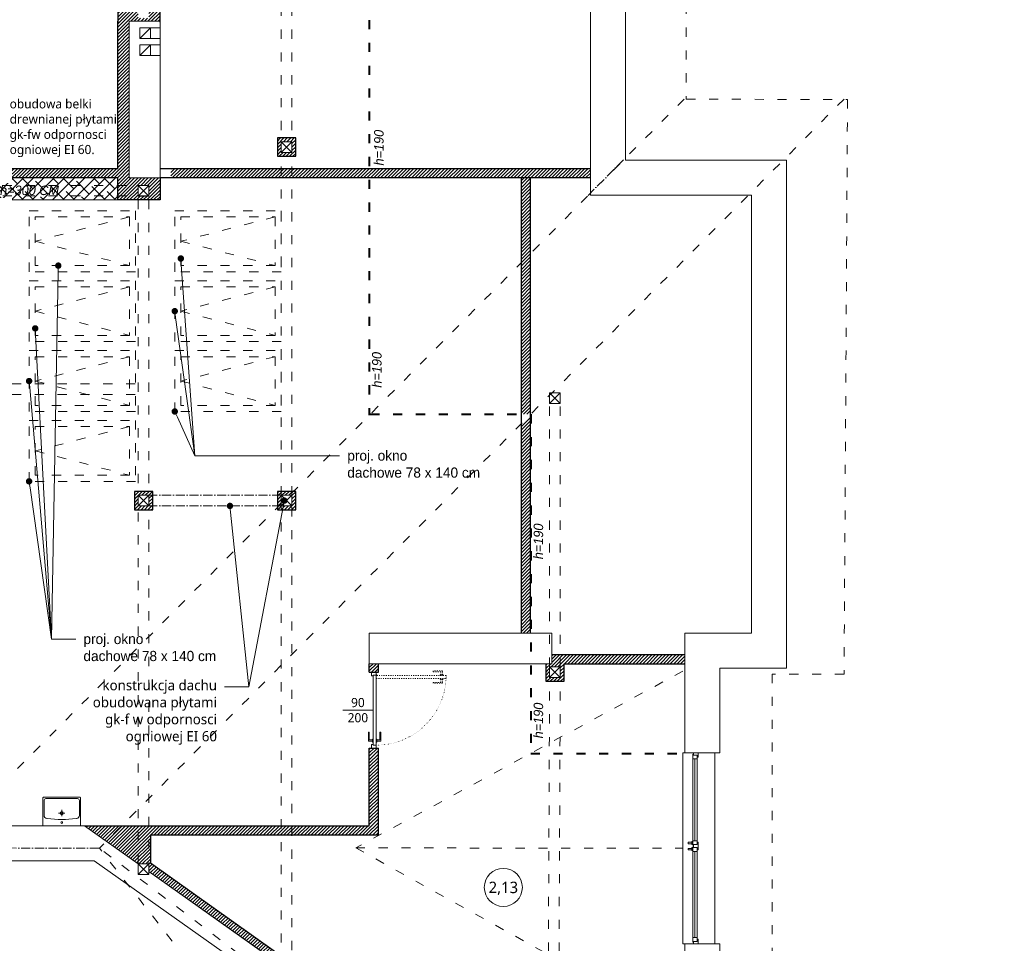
# Model space of a CAD drawing. Header units: millimetres. Extents: x -221 to 149158, y -114258 to 0.
# Tile 24 of 219: x 128173 to 129467, y -96985 to -95771. Entities that reach past the tile are written whole.
import ezdxf
from ezdxf import colors
from ezdxf.entities.mleader import LeaderData, LeaderLine
from ezdxf.enums import TextEntityAlignment as Align
from ezdxf.math import Vec2, Vec3

# ---------------------------------------------------------------- set-up
doc = ezdxf.new("R2010")
doc.units = ezdxf.units.MM
for name, pattern in [('ACAD_ISO03W100', [30, 12, -18]), ('ACAD_ISO07W100', [3, 0, -3]), ('ACAD_ISO10W100', [18, 12, -3, 0, -3])]:
    doc.linetypes.add(name, pattern=pattern)
doc.layers.get('0').update_dxf_attribs({"lineweight": 0})
for name, color, linetype, lineweight, true_color in [('A-przekrycieram.ART', 7, 'Continuous', 0, 0xffffff), ('opis_arch', 7, 'Continuous', 15, 0x4a783b), ('siatka konstr..KF', 7, 'ACAD_ISO10W100', 5, 0x999999), ('wypełnienie 2', 7, 'Continuous', 0, 0x363636)]:
    doc.layers.add(name, color=color, linetype=linetype, lineweight=lineweight, true_color=true_color)
for name, color, linetype, lineweight in [('A-sanitariaty.ART', 250, 'Continuous', 0), ('konstrukcja istn..KF', 252, 'Continuous', 15), ('opis..KF', 250, 'Continuous', 15), ('pomocnicza', 30, 'Continuous', 0), ('stolarka_arch', 250, 'Continuous', 5), ('wymiar_arch', 250, 'Continuous', 15), ('ściana pro..KF', 222, 'Continuous', 30), ('ściany ist..KF', 61, 'Continuous', 5)]:
    doc.layers.add(name, color=color, linetype=linetype, lineweight=lineweight)
doc.styles.add('ARCH', font='segoeuil.ttf')
pattern_1 = [(45, (-308.0725, -60182.9095), (-2.24506403, 2.24506403), [])]

# ---------------------------------------------------------------- blocks, each defined once
blk = doc.blocks.new('*U1677')
at = {"layer": 'A-przekrycieram.ART'}
h = blk.add_hatch(color=256, dxfattribs=at)
h.dxf.hatch_style = 1
h.paths.add_polyline_path([(0, 4200), (5940, 4200), (5940, 0), (0, 0)])
h.paths.add_polyline_path([(200, 4100), (5840, 4100), (5840, 100), (200, 100)], flags=16)
blk = doc.blocks.new('*U630')
at = {"layer": 'stolarka_arch', "lineweight": 0}
blk.add_lwpolyline([(0, 0), (251, 0), (251, -42), (0, -42)], close=True, dxfattribs=at)
at = {"layer": 'stolarka_arch'}
for points in [[(0, -22), (6, -22), (6, -23), (3, -23), (3, -28), (0, -28)], [(3, -23), (8, -23), (8, -29), (2, -29), (2, -28), (3, -28)], [(8, -26), (121.3, -26), (121.3, -23), (8, -23)], [(126.3, -23), (121.3, -23), (121.3, -29), (127.3, -29), (127.3, -28), (126.3, -28)], [(123.3, -22), (133.3, -22), (133.3, -23), (130.3, -23), (130.3, -28), (126.3, -28), (126.3, -23), (123.3, -23)], [(130.3, -23), (135.3, -23), (135.3, -29), (129.3, -29), (129.3, -28), (130.3, -28)], [(243, -26), (135.3, -26), (135.3, -23), (243, -23)], [(248, -23), (243, -23), (243, -29), (249, -29), (249, -28), (248, -28)], [(251, -22), (245, -22), (245, -23), (248, -23), (248, -28), (251, -28)], [(8, -26), (121.3, -26), (121.3, -29), (8, -29)], [(126.3, -30), (122.3, -30), (122.3, -29), (126.3, -29)], [(125.3, -35), (123.3, -35), (123.3, -30), (125.3, -30)], [(134.3, -30), (130.3, -30), (130.3, -29), (134.3, -29)], [(133.3, -35), (131.3, -35), (131.3, -30), (133.3, -30)], [(243, -26), (135.3, -26), (135.3, -29), (243, -29)]]:
    blk.add_lwpolyline(points, close=True, dxfattribs=at)
blk = doc.blocks.new('*U1229')
at = {"layer": 'A-sanitariaty.ART'}
for p, q in [((4.1, 16.6), (-4.1, 16.6)), ((0, 12.4), (0, 20.8))]:
    blk.add_line(p, q, dxfattribs=at)
blk.add_lwpolyline([(24.1, 0), (-24.1, 0, -0.414214), (-24.9, 0.8), (-24.9, 36.5, -0.414214), (-24.1, 37.4), (24.1, 37.4, -0.414214), (24.9, 36.5), (24.9, 0.8, -0.414214)], format="xyb", close=True, dxfattribs=at)
blk.add_lwpolyline([(-19.1, 9.4), (-19.6, 9.5, -0.376652), (-23.2, 13.6), (-23.2, 33.2, -0.414214), (-20.8, 35.7), (20.8, 35.7, -0.414214), (23.2, 33.2), (23.2, 13.6, -0.376652), (19.6, 9.5), (19.1, 9.4)], format="xyb", dxfattribs=at)
for centre, radius in [((0, 16.6), 2.08), ((0, 4.1), 1.25)]:
    blk.add_circle(centre, radius, dxfattribs=at)
blk.add_arc((0, 171.8), 163.5, 263.283, 276.717, dxfattribs=at)
blk = doc.blocks.new('*U614')
at = {"layer": 'stolarka_arch', "linetype": 'ACAD_ISO03W100', "lineweight": 0, "ltscale": 0.1}
for points in [[(4.5, 92), (4.5, 0), (8.5, 0), (8.5, 92)], [(3.5, 87), (-1.5, 87), (-1.5, 75), (-0.5, 75), (-0.5, 85), (3.5, 85)], [(3.5, 88), (3.5, 84), (4.5, 84), (4.5, 88)], [(9.5, 88), (9.5, 84), (8.5, 84), (8.5, 88)], [(9.5, 87), (14.5, 87), (14.5, 75), (13.5, 75), (13.5, 85), (9.5, 85)]]:
    blk.add_lwpolyline(points, close=True, dxfattribs=at)
at = {"layer": 'stolarka_arch'}
for points in [[(5, -4), (5, -6), (0, -6), (0, 0), (4, 0), (4, -4), (5, -4)], [(96, 0), (4, 0), (4, -4), (96, -4)], [(91, 1), (91, 6), (79, 6), (79, 5), (89, 5), (89, 1)], [(92, 1), (88, 1), (88, 0), (92, 0)], [(95, -4), (95, -6), (100, -6), (100, 0), (96, 0), (96, -4), (95, -4)], [(91, -5), (91, -10), (79, -10), (79, -9), (89, -9), (89, -5)], [(92, -5), (88, -5), (88, -4), (92, -4)]]:
    blk.add_lwpolyline(points, close=True, dxfattribs=at)
blk.add_circle((4, 0.5), 0.5, dxfattribs=at)
at = {"layer": 'stolarka_arch', "linetype": 'ACAD_ISO07W100', "lineweight": 0, "ltscale": 0.5}
blk.add_arc((4, 0), 92, 0, 89.6506, dxfattribs=at)
blk = doc.blocks.new('opis drzwi')
at = {"layer": 'opis..KF'}
blk.add_line((-20, 0), (20, 0), dxfattribs=at)
at = {"layer": 'opis..KF', "style": 'ARCH', "flags": 12}
for tag, p in [('90', (0, 10)), ('200', (0, -10))]:
    blk.add_attdef(tag, text='', height=12, dxfattribs=at).set_placement(p, align=Align.MIDDLE_CENTER)
blk = doc.blocks.new('nr pom')
at = {"layer": 'opis..KF', "lineweight": 20}
blk.add_circle((0, 0), 25, dxfattribs=at)
at = {"layer": 'opis..KF', "style": 'ARCH'}
blk.add_attdef('00', text='', height=15, dxfattribs=at).set_placement((0, 0), align=Align.MIDDLE_CENTER)
blk = doc.blocks.new('_Dot')
at = {"color": 0, "linetype": 'ByBlock', "lineweight": -2}
blk.add_line((-0.5, 0), (-1, 0), dxfattribs=at)
at = {"color": 0, "linetype": 'ByBlock', "const_width": 0.5}
blk.add_lwpolyline([(-0.25, 0, 1), (0.25, 0, 1)], format="xyb", close=True, dxfattribs=at)

msp = doc.modelspace()

# ---------------------------------------------------------------- hatches: boundary and pattern name
at = {"layer": 'wypełnienie 2', "linetype": 'ByBlock'}
h = msp.add_hatch(dxfattribs=at)
h.set_pattern_fill('ANSI31', color=256)
h.set_pattern_definition(pattern_1)
h.paths.add_polyline_path([(128357.4, -95750.46), (128342.65, -95750.46), (128342.65, -95769.46), (128328.65, -95769.46), (128301.9, -95769.46), (128301.9, -95774.46), (128301.9, -95967.36), (128069.06, -95967.36), (128065.65, -95970.99), (128065.65, -95979.36), (128301.9, -95979.36), (128301.9, -95989.36), (128342.65, -95989.36), (128342.65, -96003.36), (128342.65, -96008.36), (128357.4, -96008.36), (128357.4, -95979.36), (128316.9, -95979.36), (128316.9, -95773.36), (128357.4, -95773.36)])
h.paths.add_polyline_path([(128328.65, -95755.46), (128301.9, -95755.46), (128301.9, -95769.46), (128328.65, -95769.46)], flags=17)
h.paths.add_polyline_path([(128328.65, -95750.46), (128301.9, -95750.46), (128301.9, -95755.46), (128328.65, -95755.46)], flags=17)
h.paths.add_polyline_path([(128328.65, -95989.36), (128301.9, -95989.36), (128301.9, -96002.86), (128328.65, -96002.86)], flags=17)
h.paths.add_polyline_path([(128328.65, -96002.86), (128301.9, -96002.86), (128301.9, -96008.36), (128328.65, -96008.36)], flags=17)
h.paths.add_polyline_path([(128342.65, -96003.36), (128328.65, -96003.36), (128328.65, -96008.36), (128342.65, -96008.36)], flags=17)
h.paths.add_polyline_path([(128065.65, -95970.99), (128057.81, -95979.36), (128065.65, -95979.36)])
h.paths.add_polyline_path([(128516.65, -95967.36), (128371.4, -95967.36), (128371.4, -95979.36), (128516.65, -95979.36)])
h.paths.add_polyline_path([(128530.65, -95967.36), (128516.65, -95967.36), (128516.65, -95979.36), (128530.65, -95979.36)])
h = msp.add_hatch(dxfattribs=at)
h.set_pattern_fill('ANSI31', color=256)
h.set_pattern_definition(pattern_1)
h.paths.add_polyline_path([(128530.65, -95926.86), (128516.65, -95926.86), (128516.65, -95931.86), (128530.65, -95931.86)])
h.paths.add_polyline_path([(128535.65, -95926.86), (128530.65, -95926.86), (128530.65, -95950.86), (128535.65, -95950.86)])
h.paths.add_polyline_path([(128530.65, -95945.86), (128516.65, -95945.86), (128516.65, -95950.86), (128530.65, -95950.86)])
h.paths.add_polyline_path([(128516.65, -95926.86), (128511.65, -95926.86), (128511.65, -95950.86), (128516.65, -95950.86)])
h = msp.add_hatch(dxfattribs=at)
h.set_pattern_fill('ANSI31', color=256)
h.set_pattern_definition(pattern_1)
h.paths.add_polyline_path([(128632.4, -95967.36), (128530.65, -95967.36), (128530.65, -95979.36), (128632.4, -95979.36)])
h.paths.add_polyline_path([(128922.9, -95967.36), (128632.4, -95967.36), (128632.4, -95979.36), (128922.9, -95979.36)])
at = {"layer": 'wypełnienie 2', "linetype": 'ByBlock', "lineweight": 0, "true_color": 0x5c5c5c}
h = msp.add_hatch(dxfattribs=at)
h.set_pattern_fill('ANSI38', color=251, scale=3)
h.set_pattern_definition([(45, (-24988.327, -60182.9095), (-6.7351921, 6.7351921), []), (135, (-24988.327, -60182.9095), (-20.2055763, 6.7351921), [23.8125, -14.2875])])
h.paths.add_polyline_path([(128065.65, -95989.36), (127986.4, -95989.36), (127986.4, -96002.86), (128065.65, -96002.86)])
h.paths.add_polyline_path([(128065.65, -95979.36), (127986.4, -95979.36), (127986.4, -95989.36), (128065.65, -95989.36)])
h.paths.add_polyline_path([(128065.65, -96002.86), (127986.4, -96002.86), (127986.4, -96008.36), (128065.65, -96008.36)])
h.paths.add_polyline_path([(128081.16, -96002.86), (128065.65, -96002.86), (128065.65, -96008.36), (128081.16, -96008.36)])
h.paths.add_polyline_path([(128081.16, -95989.36), (128065.65, -95989.36), (128065.65, -96002.86), (128081.16, -96002.86)])
h.paths.add_polyline_path([(128081.16, -95979.36), (128065.65, -95979.36), (128065.65, -95989.36), (128081.16, -95989.36)])
h.paths.add_polyline_path([(128131.16, -95979.36), (128081.16, -95979.36), (128081.16, -95989.36), (128131.16, -95989.36)])
h.paths.add_polyline_path([(128131.16, -95989.36), (128081.16, -95989.36), (128081.16, -96002.86), (128131.16, -96002.86)])
h.paths.add_polyline_path([(128131.16, -96002.86), (128081.16, -96002.86), (128081.16, -96008.36), (128131.16, -96008.36)])
h.paths.add_polyline_path([(128301.9, -96002.86), (128131.16, -96002.86), (128131.16, -96008.36), (128301.9, -96008.36)])
h.paths.add_polyline_path([(128301.9, -95989.36), (128131.16, -95989.36), (128131.16, -96002.86), (128301.9, -96002.86)])
h.paths.add_polyline_path([(128301.9, -95979.36), (128131.16, -95979.36), (128131.16, -95989.36), (128301.9, -95989.36)])
at = {"layer": 'wypełnienie 2', "linetype": 'ByBlock'}
h = msp.add_hatch(dxfattribs=at)
h.set_pattern_fill('ANSI31', color=256)
h.set_pattern_definition(pattern_1)
h.paths.add_polyline_path([(128844.34, -96078.53), (128832.34, -96090.58), (128832.34, -96290.03), (128844.34, -96290.03)])
h.paths.add_polyline_path([(128844.34, -95979.36), (128832.34, -95979.36), (128832.34, -96090.58), (128844.34, -96078.53)])
h.paths.add_polyline_path([(128844.34, -96290.19), (128832.34, -96302.26), (128832.34, -96577.86), (128844.34, -96577.86)])
h.paths.add_polyline_path([(128883.4, -96605.86), (128872.4, -96605.86), (128872.4, -96617.86), (128883.4, -96617.86)])
h.paths.add_polyline_path([(129046.9, -96605.86), (128883.4, -96605.86), (128883.4, -96617.86), (129046.9, -96617.86)])
h = msp.add_hatch(dxfattribs=at)
h.set_pattern_fill('ANSI31', color=256)
h.set_pattern_definition(pattern_1)
h.paths.add_polyline_path([(128342.65, -96391.46), (128328.65, -96391.46), (128328.65, -96396.46), (128342.65, -96396.46)])
h.paths.add_polyline_path([(128347.65, -96391.46), (128342.65, -96391.46), (128342.65, -96396.46), (128347.65, -96396.46)])
h.paths.add_polyline_path([(128347.65, -96396.46), (128342.65, -96396.46), (128342.65, -96410.46), (128347.65, -96410.46)])
h.paths.add_polyline_path([(128347.65, -96410.46), (128342.65, -96410.46), (128342.65, -96415.46), (128347.65, -96415.46)])
h.paths.add_polyline_path([(128342.65, -96410.46), (128328.65, -96410.46), (128328.65, -96415.46), (128342.65, -96415.46)])
h.paths.add_polyline_path([(128328.65, -96396.46), (128328.65, -96391.46), (128323.65, -96391.46), (128323.65, -96415.46), (128328.65, -96415.46)])
h = msp.add_hatch(dxfattribs=at)
h.set_pattern_fill('ANSI31', color=256)
h.set_pattern_definition(pattern_1)
h.paths.add_polyline_path([(128530.65, -96393.48), (128530.65, -96391.46), (128516.65, -96391.46), (128516.65, -96396.46), (128527.68, -96396.46)])
h.paths.add_polyline_path([(128516.65, -96391.46), (128511.65, -96391.46), (128511.65, -96396.46), (128516.65, -96396.46)])
h.paths.add_polyline_path([(128516.65, -96396.46), (128511.65, -96396.46), (128511.65, -96410.46), (128513.74, -96410.46), (128516.65, -96407.54)])
h.paths.add_polyline_path([(128516.65, -96410.46), (128513.74, -96410.46), (128511.65, -96412.56), (128511.65, -96415.46), (128516.65, -96415.46)])
h.paths.add_polyline_path([(128513.74, -96410.46), (128511.65, -96410.46), (128511.65, -96412.56)], flags=17)
h.paths.add_polyline_path([(128525.66, -96410.46), (128516.65, -96410.46), (128516.65, -96415.46), (128529.23, -96415.46)])
h.paths.add_polyline_path([(128530.65, -96410.46), (128525.66, -96410.46), (128529.23, -96415.46), (128530.65, -96415.46)])
h.paths.add_polyline_path([(128535.65, -96410.46), (128530.65, -96410.46), (128530.65, -96415.46), (128535.65, -96415.46)])
h.paths.add_polyline_path([(128535.65, -96396.46), (128530.65, -96396.46), (128530.65, -96410.46), (128535.65, -96410.46)])
h.paths.add_polyline_path([(128535.65, -96391.46), (128532.66, -96391.46), (128530.65, -96393.48), (128530.65, -96396.46), (128535.65, -96396.46)])
h.paths.add_polyline_path([(128532.66, -96391.46), (128530.65, -96391.46), (128530.65, -96393.48)], flags=17)
h.paths.add_polyline_path([(128530.65, -96393.48), (128527.68, -96396.46), (128530.65, -96396.46)], flags=17)
h = msp.add_hatch(dxfattribs=at)
h.set_pattern_fill('ANSI31', color=256)
h.set_pattern_definition(pattern_1)
h.paths.add_polyline_path([(128644.4, -96617.86), (128632.4, -96617.86), (128632.4, -96628.88), (128644.4, -96628.88)])
h.paths.add_polyline_path([(128644.4, -96728.88), (128632.4, -96728.88), (128632.4, -96830.86), (128530.65, -96830.86), (128530.65, -96842.86), (128644.4, -96842.86)])
h.paths.add_polyline_path([(128530.65, -96830.86), (128516.65, -96830.86), (128516.65, -96842.86), (128530.65, -96842.86)])
h.paths.add_polyline_path([(128516.65, -96830.86), (128342.65, -96830.86), (128342.65, -96890.93), (128516.39, -97014.1), (128516.65, -97014.1), (128516.65, -97001.73), (128344.65, -96879.8), (128344.65, -96842.86), (128516.65, -96842.86)])
h.paths.add_polyline_path([(128342.65, -96830.86), (128328.65, -96830.86), (128328.65, -96880.83), (128342.65, -96880.83)])
h.paths.add_polyline_path([(128328.65, -96830.86), (128306.97, -96830.86), (128286.69, -96851.26), (128328.65, -96881.01), (128328.65, -96880.83)])
h.paths.add_polyline_path([(128306.97, -96830.86), (128257.9, -96830.86), (128286.69, -96851.26)])
h = msp.add_hatch(dxfattribs=at)
h.set_pattern_fill('ANSI31', color=256)
h.set_pattern_definition(pattern_1)
h.paths.add_polyline_path([(128869.4, -96621.86), (128869.4, -96617.86), (128864.4, -96617.86), (128864.4, -96640.86), (128869.38, -96640.86), (128869.4, -96635.86)])
h.paths.add_polyline_path([(128883.4, -96635.86), (128869.4, -96635.86), (128869.38, -96640.86), (128883.38, -96640.86)])
h.paths.add_polyline_path([(128888.4, -96617.86), (128883.4, -96617.86), (128883.4, -96621.86), (128883.4, -96635.86), (128883.38, -96640.86), (128888.4, -96640.86)])
h.paths.add_polyline_path([(128883.4, -96617.86), (128872.4, -96617.86), (128869.4, -96617.86), (128869.4, -96621.86), (128883.4, -96621.86)])

# ---------------------------------------------------------------- linework, layer by layer
at = {"linetype": 'ACAD_ISO03W100'}
for p, q in [((128516.65, -96396.46), (128516.65, -94377.86)), ((128530.65, -96396.46), (128530.65, -94377.86)), ((129046.4, -95875.65), (128065.65, -96860.36)), ((129256.35, -95875.65), (128277.65, -96860.36)), ((128342.65, -95989.36), (127687.9, -95989.36)), ((128328.65, -96410.46), (128328.65, -95989.36)), ((128342.65, -96410.46), (128342.65, -95989.36)), ((128342.65, -96002.86), (127687.9, -96002.86)), ((128317.26, -96030.64), (128193.26, -96062.64)), ((128508.65, -96030.64), (128384.65, -96062.64)), ((128193.26, -96062.64), (128317.26, -96094.64)), ((128384.65, -96062.64), (128508.65, -96094.64)), ((128317.26, -96122.49), (128193.26, -96154.49)), ((128508.65, -96122.49), (128384.65, -96154.49)), ((128193.26, -96154.49), (128317.26, -96186.49)), ((128384.65, -96154.49), (128508.65, -96186.49)), ((128317.26, -96214.34), (128193.26, -96246.34)), ((128508.65, -96214.34), (128384.65, -96246.34)), ((127802.65, -96249.86), (128328.65, -96249.86)), ((128193.26, -96246.34), (128317.26, -96278.34)), ((128384.65, -96246.34), (128508.65, -96278.34)), ((127802.65, -96263.86), (128328.65, -96263.86)), ((128869.4, -96621.86), (128869.4, -96275.86)), ((128883.4, -96621.86), (128883.4, -96275.86)), ((128317.26, -96306.19), (128193.26, -96338.19)), ((128193.26, -96338.19), (128317.26, -96370.19)), ((128328.65, -96881.01), (128328.65, -96396.46)), ((128342.65, -96890.93), (128342.65, -96396.46)), ((128516.65, -97014.28), (128516.65, -96410.46)), ((128530.65, -97024.21), (128530.65, -96410.46)), ((129044.4, -96627.64), (128614.58, -96859.95)), ((128867.4, -97086.36), (128869.4, -96635.86)), ((128881.4, -97086.36), (128883.4, -96635.86)), ((129177.4, -97542.57), (128277.65, -96860.36)), ((128946.4, -97714.86), (128277.65, -96860.36)), ((128614.58, -96859.95), (129044.4, -97097.86)), ((128614.58, -96859.95), (129044.4, -96860.36))]:
    msp.add_line(p, q, dxfattribs=at)
for p, q in [((128330.68, -95796.01), (128344.68, -95782.01)), ((128344.68, -95782.01), (128357.4, -95782.01)), ((128344.68, -95796.01), (128357.4, -95796.01)), ((128330.68, -95818.67), (128344.68, -95804.67)), ((128344.68, -95804.67), (128357.4, -95804.67)), ((128344.68, -95818.67), (128357.4, -95818.67)), ((129044.4, -96734.86), (129044.4, -96984.86))]:
    msp.add_line(p, q)
msp.add_lwpolyline([(127084.9, -94251.86), (129048.9, -94251.86), (129048.9, -95875.86), (129260.9, -95876.33), (129256.4, -96631.42), (129162.04, -96631.42), (129162.04, -97089.24), (129260.9, -97089.24), (129260.9, -97606.78), (129019.53, -97852.86), (127438.49, -97852.86)], dxfattribs=at)
for points in [[(128330.68, -95782.01), (128344.68, -95782.01), (128344.68, -95796.01), (128330.68, -95796.01)], [(128330.68, -95804.67), (128344.68, -95804.67), (128344.68, -95818.67), (128330.68, -95818.67)]]:
    msp.add_lwpolyline(points, close=True)
for points in [[(128185.26, -96102.64), (128185.26, -96022.64), (128325.26, -96022.64), (128325.26, -96102.64)], [(128376.65, -96102.64), (128376.65, -96022.64), (128516.65, -96022.64), (128516.65, -96102.64)], [(128193.26, -96094.64), (128193.26, -96030.64), (128317.26, -96030.64), (128317.26, -96094.64)], [(128384.65, -96094.64), (128384.65, -96030.64), (128508.65, -96030.64), (128508.65, -96094.64)], [(128185.26, -96194.49), (128185.26, -96114.49), (128325.26, -96114.49), (128325.26, -96194.49)], [(128193.26, -96186.49), (128193.26, -96122.49), (128317.26, -96122.49), (128317.26, -96186.49)], [(128376.65, -96194.49), (128376.65, -96114.49), (128516.65, -96114.49), (128516.65, -96194.49)], [(128384.65, -96186.49), (128384.65, -96122.49), (128508.65, -96122.49), (128508.65, -96186.49)], [(128185.26, -96286.34), (128185.26, -96206.34), (128325.26, -96206.34), (128325.26, -96286.34)], [(128193.26, -96278.34), (128193.26, -96214.34), (128317.26, -96214.34), (128317.26, -96278.34)], [(128376.65, -96286.34), (128376.65, -96206.34), (128516.65, -96206.34), (128516.65, -96286.34)], [(128384.65, -96278.34), (128384.65, -96214.34), (128508.65, -96214.34), (128508.65, -96278.34)], [(128185.26, -96378.19), (128185.26, -96298.19), (128325.26, -96298.19), (128325.26, -96378.19)], [(128193.26, -96370.19), (128193.26, -96306.19), (128317.26, -96306.19), (128317.26, -96370.19)]]:
    msp.add_lwpolyline(points, close=True, dxfattribs=at)
at = {"layer": 'konstrukcja istn..KF', "color": 18, "true_color": 0x000000}
msp.add_lwpolyline([(128869.4, -96621.86), (128883.4, -96621.86), (128883.4, -96635.86), (128869.4, -96635.86), (128869.4, -96621.86)], dxfattribs=at)
at = {"layer": 'pomocnicza', "color": 114, "linetype": 'ACAD_ISO03W100', "lineweight": 40, "true_color": 0x139b48}
for p, q in [((128632.4, -95741.86), (128632.4, -96291.32)), ((128633.69, -96290.03), (128844.5, -96290.03)), ((128844.5, -96290.03), (128844.5, -96735.68)), ((128844.5, -96735.68), (129046.9, -96735.68))]:
    msp.add_line(p, q, dxfattribs=at)
at = {"layer": 'siatka konstr..KF', "color": 18, "lineweight": 9, "true_color": 0x000000}
for p, q in [((128966.4, -95955.65), (128919.9, -96002.36)), ((128516.65, -96396.46), (128342.65, -96396.46)), ((128516.65, -96410.46), (128342.65, -96410.46)), ((128066.15, -96859.86), (128277.65, -96860.36))]:
    msp.add_line(p, q, dxfattribs=at)
at = {"layer": 'wymiar_arch', "linetype": 'ByBlock'}
msp.add_line((128301.9, -96008.36), (127986.4, -96008.36), dxfattribs=at)
at = {"layer": 'wypełnienie 2', "linetype": 'ByBlock'}
msp.add_lwpolyline([(128869.4, -96635.86), (128883.4, -96635.86), (128883.4, -96621.86), (128869.4, -96621.86)], close=True, dxfattribs=at)
at = {"layer": 'ściana pro..KF', "linetype": 'ByBlock'}
for p, q in [((128301.9, -95967.36), (128301.9, -95773.36)), ((128301.9, -95967.36), (127986.4, -95967.36)), ((128922.9, -95967.36), (128357.4, -95967.36)), ((128301.9, -95979.36), (127986.4, -95979.36)), ((128301.9, -96008.36), (128301.9, -95979.36)), ((128922.9, -95979.36), (128357.4, -95979.36)), ((128357.4, -95979.36), (128357.4, -96008.36)), ((128832.34, -96577.86), (128832.34, -95979.36)), ((128844.34, -96577.86), (128844.34, -95979.36)), ((128357.4, -96008.36), (128301.9, -96008.36)), ((128632.4, -96628.88), (128632.4, -96617.86)), ((128644.4, -96628.88), (128644.4, -96617.86)), ((128632.4, -96628.88), (128644.4, -96628.88)), ((128632.4, -96830.86), (128632.4, -96728.88)), ((128632.4, -96728.88), (128644.4, -96728.88)), ((128644.4, -96842.86), (128644.4, -96728.88)), ((128257.9, -96830.86), (128632.4, -96830.86)), ((128344.65, -96842.86), (128644.4, -96842.86)), ((128344.65, -96842.86), (128344.65, -96879.8)), ((128344.65, -96879.8), (128633.21, -97084.36))]:
    msp.add_line(p, q, dxfattribs=at)
for points in [[(128357.4, -95774.46), (128357.4, -95750.46), (128301.9, -95750.46), (128301.9, -95774.46)], [(128864.4, -96617.86), (128864.4, -96640.86), (128888.4, -96640.86), (128888.4, -96617.86)], [(128872.4, -96605.86), (129046.9, -96605.86)], [(128888.4, -96617.86), (129046.9, -96617.86)]]:
    msp.add_lwpolyline(points, dxfattribs=at)
for points in [[(128511.65, -95950.86), (128535.65, -95950.86), (128535.65, -95926.86), (128511.65, -95926.86)], [(128323.65, -96415.46), (128347.65, -96415.46), (128347.65, -96391.46), (128323.65, -96391.46)], [(128511.65, -96415.46), (128535.65, -96415.46), (128535.65, -96391.46), (128511.65, -96391.46)]]:
    msp.add_lwpolyline(points, close=True, dxfattribs=at)
at = {"layer": 'ściany ist..KF', "linetype": 'ByBlock'}
for p, q in [((128357.4, -95773.36), (128316.9, -95773.36)), ((128316.9, -95773.36), (128316.9, -95979.36)), ((128357.4, -95782.01), (128357.4, -95773.36)), ((128357.4, -95979.36), (128357.4, -95782.01)), ((128357.4, -95804.67), (128357.4, -95796.01)), ((128516.65, -95931.86), (128530.65, -95945.86)), ((128516.65, -95945.86), (128530.65, -95931.86)), ((128316.9, -95979.36), (128357.4, -95979.36)), ((128328.65, -95989.36), (128342.65, -96003.36)), ((128328.65, -96003.36), (128342.65, -95989.36)), ((128342.65, -96003.36), (128328.65, -95989.36)), ((128869.4, -96261.86), (128883.4, -96275.86)), ((128869.4, -96275.86), (128883.4, -96261.86)), ((128328.65, -96396.46), (128342.65, -96410.46)), ((128328.65, -96410.46), (128342.65, -96396.46)), ((128516.65, -96396.46), (128530.65, -96410.46)), ((128516.65, -96410.46), (128530.65, -96396.46)), ((128632.4, -96617.86), (128632.4, -96577.86)), ((128632.4, -96577.86), (128872.4, -96577.86)), ((128872.4, -96577.86), (128872.4, -96617.86)), ((128872.4, -96617.86), (128632.4, -96617.86)), ((128869.4, -96621.86), (128883.4, -96635.86)), ((128869.4, -96635.86), (128883.4, -96621.86)), ((128092.9, -96830.86), (128257.9, -96830.86)), ((128328.65, -96881.01), (128257.9, -96830.86)), ((128328.65, -96894.83), (128342.65, -96880.83)), ((128328.65, -96880.83), (128342.65, -96894.83)), ((128516.65, -97014.28), (128342.65, -96890.93))]:
    msp.add_line(p, q, dxfattribs=at)
for points in [[(128922.9, -95698.59), (128968.9, -95698.59), (128968.9, -95955.86), (129180.9, -95955.86), (129180.9, -96623.86), (129092.9, -96623.86), (129092.9, -96734.86), (129046.9, -96734.86), (129046.9, -96577.86), (129134.9, -96577.86), (129134.9, -96001.86), (128922.9, -96001.86), (128922.9, -95698.59)], [(128516.65, -95931.86), (128530.65, -95931.86), (128530.65, -95945.86), (128516.65, -95945.86), (128516.65, -95931.86)], [(128328.65, -95989.36), (128342.65, -95989.36), (128342.65, -96003.36), (128328.65, -96003.36), (128328.65, -95989.36)], [(128869.4, -96261.86), (128883.4, -96261.86), (128883.4, -96275.86), (128869.4, -96275.86), (128869.4, -96261.86)], [(128328.65, -96396.46), (128342.65, -96396.46), (128342.65, -96410.46), (128328.65, -96410.46), (128328.65, -96396.46)], [(128516.65, -96396.46), (128530.65, -96396.46), (128530.65, -96410.46), (128516.65, -96410.46), (128516.65, -96396.46)], [(128046.9, -96797.31), (128046.9, -96861.86), (127706.36, -96861.86), (127706.36, -96876.86), (128270.85, -96876.86), (128565.04, -97085.41), (128565.04, -97726.86), (128125.08, -97726.86), (128125.08, -97772.86)], [(128125.08, -97772.86), (128960.4, -97772.86), (129182.9, -97550.95), (129182.9, -97094.86), (129092.9, -97094.86), (129092.9, -96985.86), (129046.9, -96985.86), (129046.9, -97140.86), (129139.7, -97140.86), (129139.45, -97534.34), (128952.08, -97726.86), (128595.08, -97726.86), (128595.08, -97069.88), (128530.65, -97024.21), (128530.65, -97028.1), (128516.65, -97028.1), (128516.65, -97014.28), (128342.65, -96890.93), (128342.65, -96894.83), (128328.65, -96894.83), (128328.65, -96881.01), (128257.9, -96830.86), (128092.9, -96830.86), (128092.9, -96797.31)], [(128046.9, -96876.86), (128270.85, -96876.86)], [(128270.85, -96876.86), (128565.04, -97085.41), (128565.04, -97214.79)], [(128328.65, -96880.83), (128342.65, -96880.83), (128342.65, -96894.83), (128328.65, -96894.83), (128328.65, -96880.83)]]:
    msp.add_lwpolyline(points, dxfattribs=at)
for points in [[(128516.65, -95945.86), (128530.65, -95945.86), (128530.65, -95931.86), (128516.65, -95931.86)], [(128328.65, -96003.36), (128342.65, -96003.36), (128342.65, -95989.36), (128328.65, -95989.36)], [(128342.65, -96410.46), (128328.65, -96410.46), (128328.65, -96396.46), (128342.65, -96396.46)], [(128516.65, -96410.46), (128530.65, -96410.46), (128530.65, -96396.46), (128516.65, -96396.46)], [(128883.4, -96635.86), (128869.4, -96635.86), (128869.4, -96621.86), (128883.4, -96621.86)]]:
    msp.add_lwpolyline(points, close=True, dxfattribs=at)

# ---------------------------------------------------------------- block references
msp.add_blockref('*U1677', (124925.8, -98182.7))
at = {"layer": 'A-sanitariaty.ART', "xscale": -1}
msp.add_blockref('*U1229', (128228.09, -96830.86), dxfattribs=at)
at = {"layer": 'opis..KF', "color": 30}
msp.add_blockref('nr pom', (128808.56, -96911.86), dxfattribs=at).add_auto_attribs({'00': '2,13'})
at = {"layer": 'opis_arch'}
ref = msp.add_blockref('opis drzwi', (128617.4, -96678.88), dxfattribs=at)
ref.add_attrib('90', '90', dxfattribs={"layer": 'opis..KF', "height": 12, "style": 'ARCH'}).set_placement((128617.4, -96668.88), align=Align.MIDDLE_CENTER)
ref.add_attrib('200', '200', dxfattribs={"layer": 'opis..KF', "height": 12, "style": 'ARCH'}).set_placement((128617.4, -96688.88), align=Align.MIDDLE_CENTER)
at = {"layer": 'stolarka_arch', "rotation": 270}
msp.add_blockref('*U614', (128641.4, -96628.88), dxfattribs=at)
at = {"layer": 'stolarka_arch', "xscale": -1, "rotation": 270}
msp.add_blockref('*U630', (129086.4, -96985.86), dxfattribs=at)

# ---------------------------------------------------------------- texts
at = {"layer": 'opis..KF', "char_height": 12.48, "attachment_point": 5, "rotation": 90, "style": 'ARCH'}
for insert in [(128645.06, -95939.59), (128642.35, -96231.57), (128854.69, -96457.1), (128854.69, -96692.54)]:
    msp.add_mtext_dynamic_manual_height_columns('{\\fCentury Gothic|b0|i1|c238|p34;h=190}', width=156.7001, gutter_width=70, heights=[0], dxfattribs=dict(at, insert=insert))
at = {"layer": 'opis..KF', "insert": (128185.83, -95995.77), "char_height": 12.48, "attachment_point": 5, "style": 'ARCH'}
msp.add_mtext_dynamic_manual_height_columns('{\\fCentury Gothic|b0|i1|c238|p34;h=300 CM}', width=156.7001, gutter_width=70, heights=[0], dxfattribs=at)

# ---------------------------------------------------------------- leaders
at = {"layer": 'opis..KF', "lineweight": 9}
ml = msp.add_multileader_mtext('Standard', dxfattribs=at)
ml.set_content('konstrukcja dachu\\Pobudowana płytami gk-f\\Pw odpornosci ogniowej EI 60', color=256, style='ARCH')
ml.set_leader_properties(color=256, linetype='ByLayer', lineweight=-1)
ml.set_arrow_properties(name='DOT')
ml.build(insert=Vec2(0, 0))
ml.multileader.update_dxf_attribs({"dogleg_length": 31.74, "arrow_head_size": 8.39})
ctx = ml.context
ctx.base_point, ctx.char_height, ctx.arrow_head_size, ctx.landing_gap_size, ctx.plane_origin = Vec3(128618.17, -95592.62), 13.4164, 8.39, 10.06, Vec3(127931.64, -95656.2)
notes = []
notes.append((ctx, [(1, (1, 1, 0), (128586.43, -95592.62), (1, 0), 31.74, [(0, [(128523.65, -95493.86)], 0, [])])]))
ctx.mtext.insert, ctx.mtext.flow_direction = Vec3(128628.23, -95583.66), 5
ml = msp.add_multileader_mtext('Standard', dxfattribs=at)
ml.set_content('obudowa belki drewnianej płytami gk-fw odpornosci ogniowej EI 60. ', color=256, style='ARCH')
ml.set_leader_properties(color=256, linetype='ByLayer', lineweight=-1)
ml.set_arrow_properties(name='DOT')
ml.build(insert=Vec2(0, 0))
ml.multileader.update_dxf_attribs({"dogleg_length": 28.39, "arrow_head_size": 7.5})
ctx = ml.context
ctx.base_point, ctx.char_height, ctx.arrow_head_size, ctx.landing_gap_size, ctx.plane_origin = Vec3(128150.71, -95884.02), 12, 7.5, 9, Vec3(127467.53, -95947.6)
notes.append((ctx, [(1, (1, 1, 0), (128122.32, -95884.02), (1, 0), 28.39, [(0, [(128035.57, -95989.36)], 0, [])])]))
ctx.mtext.insert, ctx.mtext.width, ctx.mtext.flow_direction = Vec3(128159.71, -95876.01), 151.5727, 5
ml = msp.add_multileader_mtext('Standard', dxfattribs=at)
ml.set_content(' ', color=256, style='ARCH')
ml.set_leader_properties(color=256, linetype='ByLayer', lineweight=-1)
ml.set_arrow_properties(name='DOT')
ml.build(insert=Vec2(0, 0))
ml.multileader.update_dxf_attribs({"dogleg_length": 31.74, "arrow_head_size": 8.39})
ctx = ml.context
ctx.base_point, ctx.char_height, ctx.arrow_head_size, ctx.landing_gap_size, ctx.plane_origin = Vec3(128434.99, -96344.45), 13.42, 8.39, 10.06, Vec3(127752.78, -96409.71)
notes.append((ctx, [(1, (1, 1, 0), (128403.25, -96344.45), (1, 0), 31.74, [(0, [(128384.65, -96085.27)], 0, [])])]))
ctx.mtext.insert, ctx.mtext.width, ctx.mtext.flow_direction = Vec3(128445.05, -96337.75), 152.5547, 5
ml = msp.add_multileader_mtext('Standard', dxfattribs=at)
ml.set_content(' ', color=256, style='ARCH')
ml.set_leader_properties(color=256, linetype='ByLayer', lineweight=-1)
ml.set_arrow_properties(name='DOT')
ml.build(insert=Vec2(0, 0))
ml.multileader.update_dxf_attribs({"dogleg_length": 31.74, "arrow_head_size": 8.39})
ctx = ml.context
ctx.base_point, ctx.char_height, ctx.arrow_head_size, ctx.landing_gap_size, ctx.plane_origin = Vec3(128246.6, -96585.54), 13.42, 8.39, 10.06, Vec3(127561.39, -96501.56)
notes.append((ctx, [(1, (1, 1, 0), (128214.86, -96585.54), (1, 0), 31.74, [(0, [(128223.6, -96094.64)], 0, [])])]))
ctx.mtext.insert, ctx.mtext.width, ctx.mtext.flow_direction = Vec3(128256.66, -96578.83), 152.5547, 5
ml = msp.add_multileader_mtext('Standard', dxfattribs=at)
ml.set_content(' ', color=256, style='ARCH')
ml.set_leader_properties(color=256, linetype='ByLayer', lineweight=-1)
ml.set_arrow_properties(name='DOT')
ml.build(insert=Vec2(0, 0))
ml.multileader.update_dxf_attribs({"dogleg_length": 31.74, "arrow_head_size": 8.39})
ctx = ml.context
ctx.base_point, ctx.char_height, ctx.arrow_head_size, ctx.landing_gap_size, ctx.plane_origin = Vec3(128434.99, -96344.45), 13.42, 8.39, 10.06, Vec3(127748.46, -96408.04)
notes.append((ctx, [(1, (1, 1, 0), (128403.25, -96344.45), (1, 0), 31.74, [(0, [(128376.65, -96154.49)], 0, [])])]))
ctx.mtext.insert, ctx.mtext.width, ctx.mtext.flow_direction = Vec3(128445.05, -96337.75), 152.5547, 5
ml = msp.add_multileader_mtext('Standard', dxfattribs=at)
ml.set_content(' ', color=256, style='ARCH')
ml.set_leader_properties(color=256, linetype='ByLayer', lineweight=-1)
ml.set_arrow_properties(name='DOT')
ml.build(insert=Vec2(0, 0))
ml.multileader.update_dxf_attribs({"dogleg_length": 31.74, "arrow_head_size": 8.39})
ctx = ml.context
ctx.base_point, ctx.char_height, ctx.arrow_head_size, ctx.landing_gap_size, ctx.plane_origin = Vec3(128246.6, -96585.54), 13.42, 8.39, 10.06, Vec3(127561.39, -96501.56)
notes.append((ctx, [(1, (1, 1, 0), (128214.86, -96585.54), (1, 0), 31.74, [(0, [(128193.26, -96177.12)], 0, [])])]))
ctx.mtext.insert, ctx.mtext.width, ctx.mtext.flow_direction = Vec3(128256.66, -96578.83), 152.5547, 5
ml = msp.add_multileader_mtext('Standard', dxfattribs=at)
ml.set_content(' ', color=256, style='ARCH')
ml.set_leader_properties(color=256, linetype='ByLayer', lineweight=-1)
ml.set_arrow_properties(name='DOT')
ml.build(insert=Vec2(0, 0))
ml.multileader.update_dxf_attribs({"dogleg_length": 31.74, "arrow_head_size": 8.39})
ctx = ml.context
ctx.base_point, ctx.char_height, ctx.arrow_head_size, ctx.landing_gap_size, ctx.plane_origin = Vec3(128246.6, -96585.54), 13.42, 8.39, 10.06, Vec3(127557.07, -96499.88)
notes.append((ctx, [(1, (1, 1, 0), (128214.86, -96585.54), (1, 0), 31.74, [(0, [(128185.26, -96246.34)], 0, [])])]))
ctx.mtext.insert, ctx.mtext.width, ctx.mtext.flow_direction = Vec3(128256.66, -96578.83), 152.5547, 5
ml = msp.add_multileader_mtext('Standard', dxfattribs=at)
ml.set_content('{\\fCentury Gothic|b0|i0|c238|p34;proj. okno \\Pdachowe 78 x 140 cm}', color=256, style='ARCH')
ml.set_leader_properties(color=256, linetype='ByLayer', lineweight=-1)
ml.set_arrow_properties(name='DOT')
ml.build(insert=Vec2(0, 0))
ml.multileader.update_dxf_attribs({"dogleg_length": 31.74, "arrow_head_size": 8.39})
ctx = ml.context
ctx.base_point, ctx.char_height, ctx.arrow_head_size, ctx.landing_gap_size, ctx.plane_origin = Vec3(128593.39, -96344.45), 13.4164, 8.39, 10.06, Vec3(128748.47, -96260.62)
notes.append((ctx, [(1, (1, 1, 0), (128403.25, -96344.45), (1, 0), 190.15, [(0, [(128376.65, -96286.34)], 0, [])])]))
ctx.mtext.insert, ctx.mtext.flow_direction = Vec3(128603.46, -96337.58), 5
ml = msp.add_multileader_mtext('Standard', dxfattribs=at)
ml.set_content('{\\fCentury Gothic|b0|i0|c238|p34;proj. okno \\Pdachowe 78 x 140 cm}', color=256, style='ARCH')
ml.set_leader_properties(color=256, linetype='ByLayer', lineweight=-1)
ml.set_arrow_properties(name='DOT')
ml.build(insert=Vec2(0, 0))
ml.multileader.update_dxf_attribs({"dogleg_length": 31.74, "arrow_head_size": 8.39})
ctx = ml.context
ctx.base_point, ctx.char_height, ctx.arrow_head_size, ctx.landing_gap_size, ctx.plane_origin = Vec3(128246.6, -96585.54), 13.4164, 8.39, 10.06, Vec3(128557.08, -96352.47)
notes.append((ctx, [(1, (1, 1, 0), (128214.86, -96585.54), (1, 0), 31.74, [(0, [(128185.26, -96378.19)], 0, [])])]))
ctx.mtext.insert, ctx.mtext.flow_direction = Vec3(128256.66, -96578.66), 5
ml = msp.add_multileader_mtext('Standard', dxfattribs=at)
ml.set_content('konstrukcja dachu\\Pobudowana płytami gk-f w odpornosci ogniowej EI 60', color=256, style='ARCH')
ml.set_leader_properties(color=256, linetype='ByLayer', lineweight=-1)
ml.set_arrow_properties(name='DOT')
ml.build(insert=Vec2(0, 0))
ml.multileader.update_dxf_attribs({"dogleg_length": 31.74, "arrow_head_size": 8.39})
ctx = ml.context
ctx.base_point, ctx.char_height, ctx.arrow_head_size, ctx.landing_gap_size, ctx.plane_origin = Vec3(128264.64, -96648.37), 13.4164, 8.39, 10.06, Vec3(127928.03, -96554.08)
ctx.text_align_type = 2
notes.append((ctx, [(0, (1, 1, 0), (128473.99, -96648.37), (-1, 0), 31.74, [(0, [(128520.68, -96403.49)], 0, [])])]))
ctx.mtext.insert, ctx.mtext.width, ctx.mtext.alignment, ctx.mtext.flow_direction = Vec3(128432.18, -96639.41), 177.6703, 3, 5
ml = msp.add_multileader_mtext('Standard', dxfattribs=at)
ml.set_content(' ', color=256, style='ARCH')
ml.set_leader_properties(color=256, linetype='ByLayer', lineweight=-1)
ml.set_arrow_properties(name='DOT')
ml.build(insert=Vec2(0, 0))
ml.multileader.update_dxf_attribs({"dogleg_length": 31.74, "arrow_head_size": 8.39})
ctx = ml.context
ctx.base_point, ctx.char_height, ctx.arrow_head_size, ctx.landing_gap_size, ctx.plane_origin = Vec3(128416.87, -96648.37), 13.42, 8.39, 10.06, Vec3(129060.77, -96550.79)
ctx.text_align_type = 2
notes.append((ctx, [(1, (1, 1, 0), (128473.99, -96648.37), (-1, 0), 31.74, [(0, [(128449.22, -96410.46)], 0, [])])]))
ctx.mtext.insert, ctx.mtext.width, ctx.mtext.alignment, ctx.mtext.flow_direction = Vec3(128432.18, -96641.66), 152.5547, 3, 5
for ctx, leaders in notes:
    for number, flags, end, landing, length, lines in leaders:
        leader = LeaderData()
        leader.index, (leader.has_last_leader_line, leader.has_dogleg_vector, leader.attachment_direction) = number, flags
        leader.last_leader_point, leader.dogleg_vector, leader.dogleg_length = Vec3(end), Vec3(landing), length
        for number, points, colour, breaks in lines:
            line = LeaderLine()
            line.index, line.vertices, line.color, line.breaks = number, Vec3.list(points), colors.encode_raw_color(colour), breaks
            leader.lines.append(line)
        ctx.leaders.append(leader)

doc.saveas('drawing.dxf')
